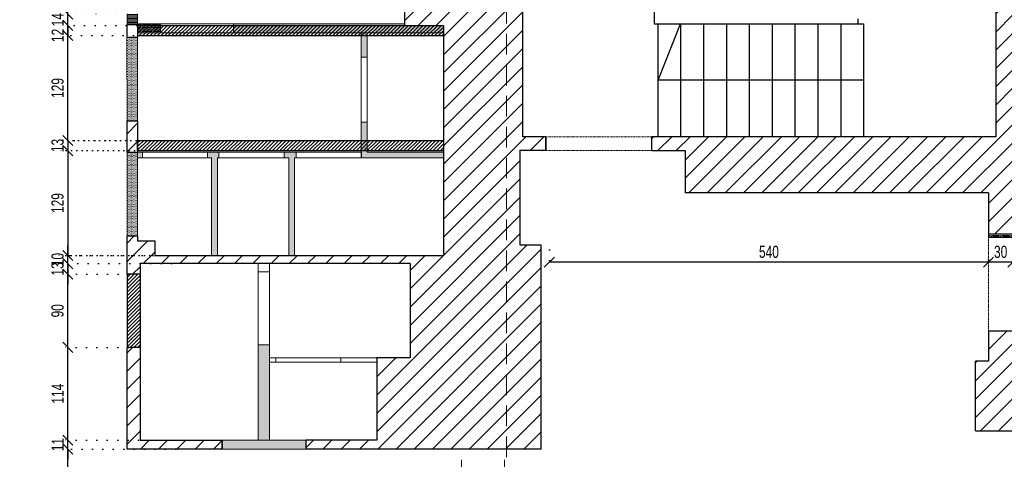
# Model space of a CAD drawing. Header units: millimetres. Extents: x 11149 to 111407, y -107619 to -23630.
# Tile 8 of 245: x 12428 to 13638, y -39033 to -38492. Entities that reach past the tile are written whole.
import ezdxf

# ---------------------------------------------------------------- set-up
doc = ezdxf.new("R2010")
doc.units = ezdxf.units.MM
doc.header["$LTSCALE"] = 2
for name, pattern in [('DOT', [6.35, 0, -6.35]), ('HIDDEN', [9.525, 6.35, -3.175]), ('HIDDENX2', [19.05, 12.7, -6.35])]:
    doc.linetypes.add(name, pattern=pattern)
doc.layers.get('0').update_dxf_attribs({"plot": 0})
doc.layers.get('Defpoints').update_dxf_attribs({"color": 1})
for name, color, linetype in [('3DPLAN_A_KRESKOWANIE 1', 253, 'Continuous'), ('3DPLAN_A_OPIS', 8, 'Continuous'), ('3DPLAN_K_NOŚNA', 7, 'Continuous'), ('A_SCHODY', 6, 'Continuous')]:
    doc.layers.add(name, color=color, linetype=linetype)
for name, color, linetype, lineweight in [('3DPLAN_A_WYSOKOŚCI ZMIANA', 144, 'HIDDENX2', 5), ('A_WYBURZENIA', 6, 'Continuous', 0), ('A_ściany mur', 2, 'Continuous', 30), ('e-cad_wymiary', 4, 'Continuous', 9)]:
    doc.layers.add(name, color=color, linetype=linetype, lineweight=lineweight)
doc.styles.add('e-cad_1', font='arial.ttf', dxfattribs={"width": 0.7})
doc.dimstyles.new('e-cad_1_100_[cm]', dxfattribs={"dimscale": 10, "dimtxt": 1.5, "dimasz": 1.25, "dimexe": 1.25, "dimexo": 0.625, "dimgap": 0.5, "dimtad": 1, "dimdec": 0, "dimrnd": 1, "dimzin": 1, "dimtxsty": 'e-cad_1', "dimblk": 'OBLIQUE', "dimcen": 2.5, "dimclrd": 256, "dimclre": 252, "dimclrt": 7, "dimadec": 0, "dimazin": 0, "dimtfac": 1, "dimtix": 1, "dimtmove": 2, "dimatfit": 3, "dimldrblk": 'NONE', "dimfxl": 60, "dimfxlon": 1, "dimarcsym": 0})
pattern_1 = [(0, (-2619.8166, -18932.9412), (0.79375, 1.5875), [0, -1.5875])]
pattern_2 = [(45, (14206.918, -38714.36), (-11.22532, 11.22532), [])]
pattern_3 = [(45, (-6107.717, -14951.2663), (-2.24506403, 2.24506403), [])]

# ---------------------------------------------------------------- blocks, each defined once
blk = doc.blocks.new('_OBLIQUE')
at = {"color": 0, "linetype": 'ByBlock', "lineweight": -2}
blk.add_line((-0.5, -0.5), (0.5, 0.5), dxfattribs=at)
blk = doc.blocks.new('*D707')
at = {"layer": 'Defpoints', "color": 0}
for p in [(13619, -38781.5), (13649, -38779.3), (13619, -38790.6)]:
    blk.add_point(p, dxfattribs=at)
at = {"layer": 'e-cad_wymiary', "color": 252, "linetype": 'DOT', "lineweight": -2}
for p, q in [((13619, -38787.7), (13619, -38803.1)), ((13649, -38785.5), (13649, -38803.1))]:
    blk.add_line(p, q, dxfattribs=at)
at = {"layer": 'e-cad_wymiary', "lineweight": -2}
blk.add_line((13649, -38790.6), (13619, -38790.6), dxfattribs=at)
at = {"layer": 'e-cad_wymiary', "lineweight": -2, "xscale": 12.5, "yscale": 12.5, "zscale": 12.5, "rotation": 180}
blk.add_blockref('_OBLIQUE', (13619, -38790.6), dxfattribs=at)
at = {"layer": 'e-cad_wymiary', "lineweight": -2, "xscale": 12.5, "yscale": 12.5, "zscale": 12.5}
blk.add_blockref('_OBLIQUE', (13649, -38790.6), dxfattribs=at)
at = {"layer": 'e-cad_wymiary', "color": 7, "insert": (13634, -38778), "char_height": 15, "attachment_point": 5, "style": 'e-cad_1'}
blk.add_mtext('30', dxfattribs=at)
blk = doc.blocks.new('_None')
blk = doc.blocks.new('*D708')
at = {"layer": 'Defpoints', "color": 0}
for p in [(13079.2, -38769.4), (13619, -38781.5), (13079.2, -38790.6)]:
    blk.add_point(p, dxfattribs=at)
at = {"layer": 'e-cad_wymiary', "color": 252, "linetype": 'DOT', "lineweight": -2}
for p, q in [((13079.2, -38775.6), (13079.2, -38803.1)), ((13619, -38787.7), (13619, -38803.1))]:
    blk.add_line(p, q, dxfattribs=at)
at = {"layer": 'e-cad_wymiary', "lineweight": -2}
blk.add_line((13619, -38790.6), (13079.2, -38790.6), dxfattribs=at)
at = {"layer": 'e-cad_wymiary', "lineweight": -2, "xscale": 12.5, "yscale": 12.5, "zscale": 12.5, "rotation": 180}
blk.add_blockref('_OBLIQUE', (13079.2, -38790.6), dxfattribs=at)
at = {"layer": 'e-cad_wymiary', "lineweight": -2, "xscale": 12.5, "yscale": 12.5, "zscale": 12.5}
blk.add_blockref('_OBLIQUE', (13619, -38790.6), dxfattribs=at)
at = {"layer": 'e-cad_wymiary', "color": 7, "insert": (13349.1, -38778), "char_height": 15, "attachment_point": 5, "style": 'e-cad_1'}
blk.add_mtext('540', dxfattribs=at)
blk = doc.blocks.new('*D776')
at = {"layer": 'Defpoints', "color": 0}
for p in [(12487.2, -39020.4), (12626, -39020.4), (12568.2, -39173.4)]:
    blk.add_point(p, dxfattribs=at)
at = {"layer": 'e-cad_wymiary', "color": 252, "linetype": 'DOT', "lineweight": -2}
for p, q in [((12619.8, -39020.4), (12474.7, -39020.4)), ((12561.9, -39173.4), (12474.7, -39173.4))]:
    blk.add_line(p, q, dxfattribs=at)
at = {"layer": 'e-cad_wymiary', "lineweight": -2}
blk.add_line((12487.2, -39173.4), (12487.2, -39020.4), dxfattribs=at)
at = {"layer": 'e-cad_wymiary', "lineweight": -2, "xscale": 12.5, "yscale": 12.5, "zscale": 12.5}
for p, rotation in [((12487.2, -39020.4), 90), ((12487.2, -39173.4), 270)]:
    blk.add_blockref('_OBLIQUE', p, dxfattribs=dict(at, rotation=rotation))
at = {"layer": 'e-cad_wymiary', "color": 7, "insert": (12474.5, -39096.9), "char_height": 15, "attachment_point": 5, "rotation": 90, "style": 'e-cad_1'}
blk.add_mtext('153', dxfattribs=at)
blk = doc.blocks.new('*D777')
at = {"layer": 'Defpoints', "color": 0}
for p in [(12487.2, -39009.4), (12631.6, -39009.4), (12626, -39020.4)]:
    blk.add_point(p, dxfattribs=at)
at = {"layer": 'e-cad_wymiary', "lineweight": -2}
for p, q in [((12487.2, -39009.4), (12487.2, -38996.9)), ((12487.2, -39020.4), (12487.2, -39009.4)), ((12487.2, -39020.4), (12487.2, -39032.9))]:
    blk.add_line(p, q, dxfattribs=at)
at = {"layer": 'e-cad_wymiary', "color": 252, "linetype": 'DOT', "lineweight": -2}
for p, q in [((12625.3, -39009.4), (12474.7, -39009.4)), ((12619.8, -39020.4), (12474.7, -39020.4))]:
    blk.add_line(p, q, dxfattribs=at)
at = {"layer": 'e-cad_wymiary', "lineweight": -2, "xscale": 12.5, "yscale": 12.5, "zscale": 12.5}
for p, rotation in [((12487.2, -39009.4), 270), ((12487.2, -39020.4), 90)]:
    blk.add_blockref('_OBLIQUE', p, dxfattribs=dict(at, rotation=rotation))
at = {"layer": 'e-cad_wymiary', "color": 7, "insert": (12474.7, -39014.9), "char_height": 15, "attachment_point": 5, "rotation": 90, "style": 'e-cad_1'}
blk.add_mtext('11', dxfattribs=at)
blk = doc.blocks.new('*D778')
at = {"layer": 'Defpoints', "color": 0}
for p in [(12487.2, -38895.4), (12567.5, -38895.4), (12631.6, -39009.4)]:
    blk.add_point(p, dxfattribs=at)
at = {"layer": 'e-cad_wymiary', "color": 252, "linetype": 'DOT', "lineweight": -2}
for p, q in [((12561.3, -38895.4), (12474.7, -38895.4)), ((12625.3, -39009.4), (12474.7, -39009.4))]:
    blk.add_line(p, q, dxfattribs=at)
at = {"layer": 'e-cad_wymiary', "lineweight": -2}
blk.add_line((12487.2, -39009.4), (12487.2, -38895.4), dxfattribs=at)
at = {"layer": 'e-cad_wymiary', "lineweight": -2, "xscale": 12.5, "yscale": 12.5, "zscale": 12.5}
for p, rotation in [((12487.2, -38895.4), 90), ((12487.2, -39009.4), 270)]:
    blk.add_blockref('_OBLIQUE', p, dxfattribs=dict(at, rotation=rotation))
at = {"layer": 'e-cad_wymiary', "color": 7, "insert": (12474.7, -38952.4), "char_height": 15, "attachment_point": 5, "rotation": 90, "style": 'e-cad_1'}
blk.add_mtext('114', dxfattribs=at)
blk = doc.blocks.new('*D779')
at = {"layer": 'Defpoints', "color": 0}
for p in [(12487.2, -38805.4), (12568, -38805.4), (12567.5, -38895.4)]:
    blk.add_point(p, dxfattribs=at)
at = {"layer": 'e-cad_wymiary', "color": 252, "linetype": 'DOT', "lineweight": -2}
for p, q in [((12561.7, -38805.4), (12474.7, -38805.4)), ((12561.3, -38895.4), (12474.7, -38895.4))]:
    blk.add_line(p, q, dxfattribs=at)
at = {"layer": 'e-cad_wymiary', "lineweight": -2}
blk.add_line((12487.2, -38895.4), (12487.2, -38805.4), dxfattribs=at)
at = {"layer": 'e-cad_wymiary', "lineweight": -2, "xscale": 12.5, "yscale": 12.5, "zscale": 12.5}
for p, rotation in [((12487.2, -38805.4), 90), ((12487.2, -38895.4), 270)]:
    blk.add_blockref('_OBLIQUE', p, dxfattribs=dict(at, rotation=rotation))
at = {"layer": 'e-cad_wymiary', "color": 7, "insert": (12474.6, -38850.4), "char_height": 15, "attachment_point": 5, "rotation": 90, "style": 'e-cad_1'}
blk.add_mtext('90', dxfattribs=at)
blk = doc.blocks.new('*D780')
at = {"layer": 'Defpoints', "color": 0}
for p in [(12487.2, -38792.4), (12620.8, -38792.4), (12568, -38805.4)]:
    blk.add_point(p, dxfattribs=at)
at = {"layer": 'e-cad_wymiary', "lineweight": -2}
for p, q in [((12487.2, -38792.4), (12487.2, -38779.9)), ((12487.2, -38805.4), (12487.2, -38792.4)), ((12487.2, -38805.4), (12487.2, -38817.9))]:
    blk.add_line(p, q, dxfattribs=at)
at = {"layer": 'e-cad_wymiary', "color": 252, "linetype": 'DOT', "lineweight": -2}
for p, q in [((12614.5, -38792.4), (12474.7, -38792.4)), ((12561.7, -38805.4), (12474.7, -38805.4))]:
    blk.add_line(p, q, dxfattribs=at)
at = {"layer": 'e-cad_wymiary', "lineweight": -2, "xscale": 12.5, "yscale": 12.5, "zscale": 12.5}
for p, rotation in [((12487.2, -38792.4), 270), ((12487.2, -38805.4), 90)]:
    blk.add_blockref('_OBLIQUE', p, dxfattribs=dict(at, rotation=rotation))
at = {"layer": 'e-cad_wymiary', "color": 7, "insert": (12474.5, -38798.9), "char_height": 15, "attachment_point": 5, "rotation": 90, "style": 'e-cad_1'}
blk.add_mtext('13', dxfattribs=at)
blk = doc.blocks.new('*D781')
at = {"layer": 'Defpoints', "color": 0}
for p in [(12487.2, -38782.4), (12623.4, -38782.4), (12620.8, -38792.4)]:
    blk.add_point(p, dxfattribs=at)
at = {"layer": 'e-cad_wymiary', "lineweight": -2}
for p, q in [((12487.2, -38782.4), (12487.2, -38769.9)), ((12487.2, -38792.4), (12487.2, -38782.4)), ((12487.2, -38792.4), (12487.2, -38804.9))]:
    blk.add_line(p, q, dxfattribs=at)
at = {"layer": 'e-cad_wymiary', "color": 252, "linetype": 'DOT', "lineweight": -2}
for p, q in [((12617.1, -38782.4), (12474.7, -38782.4)), ((12614.5, -38792.4), (12474.7, -38792.4))]:
    blk.add_line(p, q, dxfattribs=at)
at = {"layer": 'e-cad_wymiary', "lineweight": -2, "xscale": 12.5, "yscale": 12.5, "zscale": 12.5}
for p, rotation in [((12487.2, -38782.4), 270), ((12487.2, -38792.4), 90)]:
    blk.add_blockref('_OBLIQUE', p, dxfattribs=dict(at, rotation=rotation))
at = {"layer": 'e-cad_wymiary', "color": 7, "insert": (12474.6, -38787.4), "char_height": 15, "attachment_point": 5, "rotation": 90, "style": 'e-cad_1'}
blk.add_mtext('10', dxfattribs=at)
blk = doc.blocks.new('*D782')
at = {"layer": 'Defpoints', "color": 0, "ltscale": 0.5}
for p in [(12487.2, -38511.9), (12612.5, -38511.9), (12641.9, -38640.9)]:
    blk.add_point(p, dxfattribs=at)
at = {"layer": 'e-cad_wymiary', "color": 252, "linetype": 'DOT', "lineweight": -2}
for p, q in [((12606.2, -38511.9), (12474.7, -38511.9)), ((12635.7, -38640.9), (12474.7, -38640.9))]:
    blk.add_line(p, q, dxfattribs=at)
at = {"layer": 'e-cad_wymiary', "lineweight": -2}
blk.add_line((12487.2, -38640.9), (12487.2, -38511.9), dxfattribs=at)
at = {"layer": 'e-cad_wymiary', "lineweight": -2, "ltscale": 0.5, "xscale": 12.5, "yscale": 12.5, "zscale": 12.5}
for p, rotation in [((12487.2, -38511.9), 90), ((12487.2, -38640.9), 270)]:
    blk.add_blockref('_OBLIQUE', p, dxfattribs=dict(at, rotation=rotation))
at = {"layer": 'e-cad_wymiary', "color": 7, "ltscale": 0.5, "insert": (12474.6, -38576.4), "char_height": 15, "attachment_point": 5, "rotation": 90, "style": 'e-cad_1'}
blk.add_mtext('129', dxfattribs=at)
blk = doc.blocks.new('*D783')
at = {"layer": 'Defpoints', "color": 0, "ltscale": 0.5}
for p in [(12487.2, -38499.4), (12616.4, -38499.4), (12612.5, -38511.9)]:
    blk.add_point(p, dxfattribs=at)
at = {"layer": 'e-cad_wymiary', "color": 252, "linetype": 'DOT', "lineweight": -2}
for p, q in [((12610.2, -38499.4), (12474.7, -38499.4)), ((12606.2, -38511.9), (12474.7, -38511.9))]:
    blk.add_line(p, q, dxfattribs=at)
at = {"layer": 'e-cad_wymiary', "lineweight": -2}
blk.add_line((12487.2, -38511.9), (12487.2, -38499.4), dxfattribs=at)
at = {"layer": 'e-cad_wymiary', "lineweight": -2, "ltscale": 0.5, "xscale": 12.5, "yscale": 12.5, "zscale": 12.5}
for p, rotation in [((12487.2, -38499.4), 90), ((12487.2, -38511.9), 270)]:
    blk.add_blockref('_OBLIQUE', p, dxfattribs=dict(at, rotation=rotation))
at = {"layer": 'e-cad_wymiary', "color": 7, "ltscale": 0.5, "insert": (12474.7, -38511.8), "char_height": 15, "attachment_point": 5, "rotation": 90, "style": 'e-cad_1'}
blk.add_mtext('12', dxfattribs=at)
blk = doc.blocks.new('*D784')
at = {"layer": 'Defpoints', "color": 0, "ltscale": 0.5}
for p in [(12487.2, -38485.4), (12566.5, -38485.4), (12616.4, -38499.4)]:
    blk.add_point(p, dxfattribs=at)
at = {"layer": 'e-cad_wymiary', "lineweight": -2}
for p, q in [((12487.2, -38485.4), (12487.2, -38472.9)), ((12487.2, -38499.4), (12487.2, -38485.4)), ((12487.2, -38499.4), (12487.2, -38511.9))]:
    blk.add_line(p, q, dxfattribs=at)
at = {"layer": 'e-cad_wymiary', "color": 252, "linetype": 'DOT', "lineweight": -2}
for p, q in [((12560.2, -38485.4), (12474.7, -38485.4)), ((12610.2, -38499.4), (12474.7, -38499.4))]:
    blk.add_line(p, q, dxfattribs=at)
at = {"layer": 'e-cad_wymiary', "lineweight": -2, "ltscale": 0.5, "xscale": 12.5, "yscale": 12.5, "zscale": 12.5}
for p, rotation in [((12487.2, -38485.4), 270), ((12487.2, -38499.4), 90)]:
    blk.add_blockref('_OBLIQUE', p, dxfattribs=dict(at, rotation=rotation))
at = {"layer": 'e-cad_wymiary', "color": 7, "ltscale": 0.5, "insert": (12474.7, -38492.4), "char_height": 15, "attachment_point": 5, "rotation": 90, "style": 'e-cad_1'}
blk.add_mtext('14', dxfattribs=at)
blk = doc.blocks.new('*D1843')
at = {"layer": 'Defpoints', "color": 0, "ltscale": 0.5}
for p in [(12641.9, -38640.9), (12487.2, -38653.4), (12588.2, -38653.4)]:
    blk.add_point(p, dxfattribs=at)
at = {"layer": 'e-cad_wymiary', "lineweight": -2, "ltscale": 0.5}
for p, q in [((12487.2, -38640.9), (12487.2, -38628.4)), ((12487.2, -38640.9), (12487.2, -38653.4)), ((12487.2, -38653.4), (12487.2, -38665.9))]:
    blk.add_line(p, q, dxfattribs=at)
at = {"layer": 'e-cad_wymiary', "color": 252, "linetype": 'DOT', "lineweight": -2, "ltscale": 0.5}
for p, q in [((12635.7, -38640.9), (12474.7, -38640.9)), ((12582, -38653.4), (12474.7, -38653.4))]:
    blk.add_line(p, q, dxfattribs=at)
at = {"layer": 'e-cad_wymiary', "lineweight": -2, "ltscale": 0.5, "xscale": 12.5, "yscale": 12.5, "zscale": 12.5}
for p, rotation in [((12487.2, -38640.9), 270), ((12487.2, -38653.4), 90)]:
    blk.add_blockref('_OBLIQUE', p, dxfattribs=dict(at, rotation=rotation))
at = {"layer": 'e-cad_wymiary', "color": 7, "ltscale": 0.5, "insert": (12474.5, -38647.1), "char_height": 15, "attachment_point": 5, "rotation": 90, "style": 'e-cad_1'}
blk.add_mtext('13', dxfattribs=at)
blk = doc.blocks.new('*D1844')
at = {"layer": 'Defpoints', "color": 0, "ltscale": 0.5}
for p in [(12588.2, -38653.4), (12487.2, -38782.4), (12607.1, -38782.4)]:
    blk.add_point(p, dxfattribs=at)
at = {"layer": 'e-cad_wymiary', "color": 252, "linetype": 'DOT', "lineweight": -2, "ltscale": 0.5}
for p, q in [((12582, -38653.4), (12474.7, -38653.4)), ((12600.8, -38782.4), (12474.7, -38782.4))]:
    blk.add_line(p, q, dxfattribs=at)
at = {"layer": 'e-cad_wymiary', "lineweight": -2, "ltscale": 0.5}
blk.add_line((12487.2, -38653.4), (12487.2, -38782.4), dxfattribs=at)
at = {"layer": 'e-cad_wymiary', "lineweight": -2, "ltscale": 0.5, "xscale": 12.5, "yscale": 12.5, "zscale": 12.5}
for p, rotation in [((12487.2, -38653.4), 90), ((12487.2, -38782.4), 270)]:
    blk.add_blockref('_OBLIQUE', p, dxfattribs=dict(at, rotation=rotation))
at = {"layer": 'e-cad_wymiary', "color": 7, "ltscale": 0.5, "insert": (12474.6, -38717.9), "char_height": 15, "attachment_point": 5, "rotation": 90, "style": 'e-cad_1'}
blk.add_mtext('129', dxfattribs=at)

msp = doc.modelspace()

# ---------------------------------------------------------------- hatches: boundary and pattern name
at = {"layer": '3DPLAN_A_KRESKOWANIE 1'}
h = msp.add_hatch(dxfattribs=at)
h.set_pattern_fill('ANSI31', color=256, scale=5, style=0)
h.set_pattern_definition(pattern_2)
h.paths.add_polyline_path([(14219.97, -38701.39), (14194.97, -38701.39), (14194.97, -38726.39), (14219.97, -38726.39)])
h.paths.add_polyline_path([(12418.47, -38265.89), (12293.47, -38265.89), (12293.47, -38305.89), (11781.49, -38305.89), (11781.49, -38349.39), (11809.49, -38349.39), (11809.49, -38458.39), (11829.97, -38458.39), (11829.97, -38349.39), (12348.97, -38349.39), (12348.97, -38549.39), (12396.97, -38549.39), (12396.97, -38613.39), (12410.97, -38613.39), (12410.97, -38352.39), (12439.97, -38352.39), (12439.97, -38305.89), (12418.47, -38305.89)])
h.paths.add_polyline_path([(12747.96, -38305.89), (12559.97, -38305.89), (12559.97, -38352.39), (12559.97, -38395.39), (12572.96, -38395.39), (12572.96, -38355.39), (12747.96, -38355.39)])
h.paths.add_polyline_path([(12410.97, -38716.39), (12396.97, -38716.39), (12396.97, -38911.39), (12326.97, -38911.39), (12326.97, -38928.39), (11829.97, -38928.39), (11829.97, -38858.39), (11809.49, -38858.39), (11809.49, -38928.39), (11781.49, -38928.39), (11781.49, -38994.39), (11798.97, -38994.39), (11798.97, -38950.39), (12368.97, -38950.39), (12368.97, -39017.39), (12375.97, -39017.39), (12375.97, -39010.39), (12410.97, -39010.39)])
h.paths.add_polyline_path([(11829.97, -38633.39), (11809.49, -38633.39), (11809.49, -38683.39), (11829.97, -38683.39)])
h.paths.add_polyline_path([(13772.97, -38305.89), (13726.97, -38305.89), (13726.97, -38265.89), (13601.97, -38265.89), (13601.97, -38305.89), (13559.97, -38305.89), (13559.97, -38347.39), (13627.97, -38347.39), (13627.97, -38636.39), (13204.97, -38636.39), (13204.97, -38653.39), (13245.97, -38653.39), (13245.97, -38705.39), (13618.97, -38705.39), (13618.97, -38755.65), (13648.97, -38755.65), (13648.97, -38485.39), (13689.97, -38485.39), (13689.97, -38341.39), (13772.97, -38341.39)])
h.paths.add_polyline_path([(14060.97, -38305.89), (13887.97, -38305.89), (13887.97, -38341.39), (14060.97, -38341.39)])
h.paths.add_polyline_path([(13091.97, -39365.39), (13037.97, -39365.39), (13037.97, -39354.39), (12981.97, -39354.39), (12916.97, -39354.39), (12916.97, -39519.39), (12981.97, -39519.39), (12981.97, -39808.39), (12901.97, -39808.39), (12901.97, -39874.89), (12945.97, -39874.89), (12945.97, -39914.89), (13070.97, -39914.89), (13070.97, -39874.89), (13114.97, -39874.89), (13114.97, -39805.39), (13037.97, -39805.39), (13037.97, -39520.39), (13091.97, -39520.39)])
h.paths.add_polyline_path([(13426.97, -39805.39), (13229.97, -39805.39), (13229.97, -39874.89), (13426.97, -39874.89)])
h.paths.add_polyline_path([(12956.97, -39264.39), (12956.97, -39197.39), (12950.97, -39197.39), (12950.97, -39173.39), (13026.62, -39173.39), (13026.62, -39264.39)])
h.paths.add_polyline_path([(12726.97, -39808.39), (12590.97, -39808.39), (12590.97, -39874.89), (12726.97, -39874.89)])
h.paths.add_polyline_path([(12415.97, -39808.39), (11864.97, -39808.39), (11864.97, -39692.39), (11809.49, -39692.39), (11809.49, -39808.39), (11781.49, -39808.39), (11781.49, -39874.89), (12231.97, -39874.89), (12231.97, -39914.89), (12356.97, -39914.89), (12356.97, -39874.89), (12415.97, -39874.89)])
h.paths.add_polyline_path([(11864.97, -39470.39), (11809.49, -39470.39), (11809.49, -39517.39), (11864.97, -39517.39)])
h.paths.add_polyline_path([(14626.97, -39805.39), (14431.97, -39805.39), (14431.97, -39874.89), (14626.97, -39874.89)])
h.paths.add_polyline_path([(14316.97, -39805.39), (14140.97, -39805.39), (14140.97, -39874.89), (14161.97, -39874.89), (14161.97, -39914.89), (14286.97, -39914.89), (14286.97, -39874.89), (14316.97, -39874.89)])
h.paths.add_polyline_path([(14025.97, -39805.39), (13831.97, -39805.39), (13831.97, -39874.89), (14025.97, -39874.89)])
h.paths.add_polyline_path([(13716.97, -39805.39), (13541.97, -39805.39), (13541.97, -39874.89), (13570.97, -39874.89), (13570.97, -39914.89), (13695.97, -39914.89), (13695.97, -39874.89), (13716.97, -39874.89)])
h.paths.add_polyline_path([(13602.97, -38997.89), (13602.97, -38912.39), (13618.97, -38912.39), (13618.97, -38902.89), (13618.97, -38875.39), (13648.97, -38875.39), (13648.97, -38902.89), (13654.97, -38902.89), (13654.97, -38959.89), (13769.97, -38959.89), (13769.97, -38987.39), (13908.97, -38987.39), (13908.97, -38997.89), (13769.97, -38997.89), (13608.97, -38997.89)])
h.paths.add_polyline_path([(13602.97, -39133.89), (13766.97, -39133.89), (13766.97, -39220.39), (13675.97, -39220.39), (13675.97, -39513.39), (13641.97, -39513.39), (13641.97, -39243.39), (13614.97, -39243.39), (13614.97, -39205.39), (13602.97, -39205.39)])
h.paths.add_polyline_path([(14806.97, -39086.39), (14806.97, -39266.39), (14740.97, -39266.39), (14740.97, -39343.39), (14762.97, -39343.39), (14762.97, -39575.39), (14775.97, -39575.39), (14775.97, -39329.39), (14934.97, -39329.39), (14934.97, -39260.39), (14870.97, -39260.39), (14870.97, -39136.39), (14816.97, -39136.39), (14816.97, -39003.39), (14870.97, -39003.39), (14870.97, -38895.39), (14807.97, -38895.39), (14807.97, -39063.39)])
h.paths.add_polyline_path([(14254.97, -39243.39), (14204.97, -39243.39), (14204.97, -39220.39), (13896.97, -39220.39), (13896.97, -39195.89), (14129.97, -39195.89), (14129.97, -39132.89), (14242.97, -39132.89), (14242.97, -38997.89), (14137.97, -38997.89), (14137.97, -38972.39), (14205.97, -38972.39), (14205.97, -38906.39), (14253.97, -38906.39), (14253.97, -39063.39), (14254.97, -39086.39)])
h.paths.add_polyline_path([(14636.97, -38305.89), (14463.97, -38305.89), (14463.97, -38341.39), (14636.97, -38341.39)])
h.paths.add_polyline_path([(14924.97, -38305.89), (14901.97, -38305.89), (14901.97, -38265.89), (14776.97, -38265.89), (14776.97, -38305.89), (14751.97, -38305.89), (14751.97, -38341.39), (14924.97, -38341.39)])
h.paths.add_polyline_path([(15234.97, -38305.89), (15039.97, -38305.89), (15039.97, -38341.39), (15234.97, -38341.39)])
h.paths.add_polyline_path([(15524.97, -38305.89), (15502.97, -38305.89), (15502.97, -38265.89), (15377.97, -38265.89), (15377.97, -38305.89), (15349.97, -38305.89), (15349.97, -38341.39), (15524.97, -38341.39)])
h.paths.add_polyline_path([(15834.97, -38305.89), (15641.97, -38305.89), (15641.97, -38341.39), (15834.97, -38341.39)])
h.paths.add_polyline_path([(16625.97, -38305.89), (16098.97, -38305.89), (16098.97, -38265.89), (15973.97, -38265.89), (15973.97, -38305.89), (15948.97, -38305.89), (15948.97, -38341.39), (16550.97, -38341.39), (16550.97, -38448.39), (16594.97, -38448.39), (16594.97, -38341.39), (16625.97, -38341.39)])
h.paths.add_polyline_path([(16594.97, -38625.39), (16550.97, -38625.39), (16550.97, -38680.39), (16594.97, -38680.39)])
h.paths.add_polyline_path([(16594.97, -38857.39), (16550.97, -38857.39), (16550.97, -38985.39), (16594.97, -38985.39)])
h.paths.add_polyline_path([(16594.97, -39161.39), (16550.97, -39161.39), (16550.97, -39291.39), (16594.97, -39291.39)])
h.paths.add_polyline_path([(16594.97, -39467.39), (16550.97, -39467.39), (16550.97, -39522.39), (16594.97, -39522.39)])
h.paths.add_polyline_path([(16625.97, -39801.39), (16594.97, -39801.39), (16594.97, -39699.39), (16550.97, -39699.39), (16550.97, -39801.39), (15944.97, -39801.39), (15944.97, -39874.89), (15973.97, -39874.89), (15973.97, -39914.89), (16098.97, -39914.89), (16098.97, -39874.89), (16625.97, -39874.89)])
h.paths.add_polyline_path([(15830.97, -39801.39), (15637.97, -39801.39), (15637.97, -39874.89), (15830.97, -39874.89)])
h.paths.add_polyline_path([(15520.97, -39801.39), (15345.97, -39801.39), (15345.97, -39874.89), (15369.97, -39874.89), (15369.97, -39914.89), (15494.97, -39914.89), (15494.97, -39874.89), (15520.97, -39874.89)])
h.paths.add_polyline_path([(15230.97, -39801.39), (15035.97, -39801.39), (15035.97, -39874.89), (15230.97, -39874.89)])
h.paths.add_polyline_path([(14920.97, -39801.39), (14775.97, -39801.39), (14775.97, -39768.39), (14762.97, -39768.39), (14762.97, -39805.39), (14741.97, -39805.39), (14741.97, -39874.89), (14768.97, -39874.89), (14768.97, -39914.89), (14893.97, -39914.89), (14893.97, -39874.89), (14920.97, -39874.89)])
h.paths.add_polyline_path([(15468.97, -39135.39), (15406.97, -39135.39), (15406.97, -39244.39), (15468.97, -39244.39)])
h.paths.add_polyline_path([(15468.97, -38894.39), (15406.97, -38894.39), (15406.97, -39005.39), (15468.97, -39005.39)])
h.paths.add_polyline_path([(16056.97, -39178.39), (16006.97, -39178.39), (16006.97, -39233.39), (16056.97, -39233.39)])
h.paths.add_polyline_path([(16056.97, -38909.39), (16006.97, -38909.39), (16006.97, -38963.39), (16056.97, -38963.39)])
h.paths.add_polyline_path([(14348.97, -38305.89), (14324.97, -38305.89), (14324.97, -38265.89), (14199.97, -38265.89), (14199.97, -38305.89), (14175.97, -38305.89), (14175.97, -38341.39), (14348.97, -38341.39)])
h.paths.add_polyline_path([(13212, -38246.89), (13198.97, -38246.89), (13198.97, -38347.39), (13444.97, -38347.39), (13444.97, -38305.89), (13212, -38305.89)])
h.paths.add_polyline_path([(12676.73, -39020.39), (12559.97, -39020.39), (12559.97, -38895.39), (12575.97, -38895.39), (12575.97, -39009.39), (12676.73, -39009.39)])
h.paths.add_polyline_path([(12572.96, -38616.89), (12572.96, -38655.39), (12559.97, -38655.39), (12559.97, -38616.89)])
h = msp.add_hatch(dxfattribs=at)
h.set_pattern_fill('ANSI31', color=256, scale=5, style=0)
h.set_pattern_definition(pattern_2)
h.paths.add_polyline_path([(12559.97, -38758.39), (12559.97, -38805.39), (12575.97, -38805.39), (12575.97, -38792.39), (12720.97, -38792.39), (12734.97, -38792.39), (12907.97, -38792.39), (12907.97, -38908.39), (12866.97, -38908.39), (12866.97, -38913.39), (12866.97, -39009.39), (12779.73, -39009.39), (12779.73, -39020.39), (13026.62, -39020.39), (13026.62, -38305.89), (13014.47, -38305.89), (13014.47, -38265.89), (12889.47, -38265.89), (12889.47, -38305.89), (12862.96, -38305.89), (12862.96, -38355.39), (12900.96, -38355.39), (12900.96, -38388.89), (12900.96, -38497.39), (12900.96, -38499.39), (12948.96, -38499.39), (12948.96, -38511.89), (12948.96, -38782.39), (12765.96, -38782.39), (12758.96, -38782.39), (12670.96, -38782.39), (12663.96, -38782.39), (12593.96, -38782.39), (12593.96, -38764.39), (12572.96, -38764.39), (12572.96, -38758.39)])
h.paths.add_polyline_path([(13026.62, -39020.39), (13026.62, -38305.89), (13062.49, -38305.89), (13062.49, -38247.89), (13062.49, -38246.89), (13073.97, -38246.89), (13073.97, -38305.89), (13073.97, -38347.39), (13046.47, -38347.39), (13046.47, -38458.39), (13046.47, -38636.39), (13074.97, -38636.39), (13074.97, -38653.39), (13042.97, -38653.39), (13042.97, -38769.39), (13068.97, -38769.39), (13068.97, -39020.39)])
at = {"layer": '3DPLAN_A_OPIS', "lineweight": 0, "transparency": 33554687}
h = msp.add_hatch(dxfattribs=at)
h.set_pattern_fill('ANSI31', color=1)
h.set_pattern_definition(pattern_3)
h.paths.add_polyline_path([(12690.96, -38499.39), (12690.96, -38508.39), (12847.96, -38508.39), (12854.96, -38508.39), (12948.96, -38508.39), (12948.96, -38499.39), (12900.96, -38499.39)])
h.paths.add_polyline_path([(12572.96, -38511.89), (12572.96, -38508.39), (12600.96, -38508.39), (12690.96, -38508.39), (12847.96, -38508.39), (12847.96, -38511.89)])
h.paths.add_polyline_path([(12600.96, -38499.39), (12600.96, -38508.39), (12690.96, -38508.39), (12690.96, -38499.39)])
h.paths.add_polyline_path([(12854.96, -38511.89), (12948.96, -38511.89), (12948.96, -38508.39), (12854.96, -38508.39)])
h.paths.add_polyline_path([(12572.96, -38499.39), (12572.96, -38508.39), (12600.96, -38508.39), (12600.96, -38499.39)])
h.paths.add_polyline_path([(12847.96, -38511.89), (12854.96, -38511.89), (12854.96, -38508.39), (12847.96, -38508.39)])
h = msp.add_hatch(dxfattribs=at)
h.set_pattern_fill('ANSI31', color=1)
h.set_pattern_definition(pattern_3)
h.paths.add_polyline_path([(12572.96, -38653.39), (12572.96, -38640.89), (12847.96, -38640.89), (12847.96, -38653.39)])
h.paths.add_polyline_path([(12854.96, -38653.39), (12948.96, -38653.39), (12948.96, -38640.89), (12854.96, -38640.89)])
h.paths.add_polyline_path([(12847.96, -38653.39), (12854.96, -38653.39), (12854.96, -38640.89), (12847.96, -38640.89)])
h = msp.add_hatch(dxfattribs=at)
h.set_pattern_fill('ANSI31', color=1)
h.set_pattern_definition(pattern_3)
h.paths.add_polyline_path([(12559.97, -38846.87), (12559.97, -38895.39), (12575.94, -38895.39), (12575.94, -38805.39), (12559.97, -38805.39)])
at = {"layer": 'A_WYBURZENIA', "transparency": 33554687}
h = msp.add_hatch(dxfattribs=at)
h.set_pattern_fill('DOTS', color=256)
h.set_pattern_definition(pattern_1)
h.paths.add_polyline_path([(12559.97, -38485.39), (12559.97, -38498.39), (12572.96, -38498.39), (12572.96, -38497.39), (12572.96, -38485.39)])
h = msp.add_hatch(dxfattribs=at)
h.set_pattern_fill('DOTS', color=256)
h.set_pattern_definition(pattern_1)
h.paths.add_polyline_path([(12572.96, -38499.39), (12572.96, -38508.39), (12600.96, -38508.39), (12600.96, -38499.39)])
h.paths.add_polyline_path([(12572.96, -38498.39), (12572.96, -38499.39), (12600.96, -38499.39), (12600.96, -38497.39), (12572.96, -38497.39)])
h = msp.add_hatch(dxfattribs=at)
h.set_pattern_fill('DOTS', color=256)
h.set_pattern_definition(pattern_1)
h.paths.add_polyline_path([(12690.96, -38499.39), (12690.96, -38508.39), (12847.96, -38508.39), (12854.96, -38508.39), (12948.96, -38508.39), (12948.96, -38499.39), (12900.96, -38499.39)])
h.paths.add_polyline_path([(12690.96, -38499.39), (12900.96, -38499.39), (12900.96, -38497.39), (12690.96, -38497.39)])
h = msp.add_hatch(dxfattribs=at)
h.set_pattern_fill('DOTS', color=256)
h.set_pattern_definition(pattern_1)
h.paths.add_polyline_path([(12559.86, -38513.89), (12559.97, -38616.89), (12572.96, -38616.89), (12572.96, -38513.89), (12559.97, -38513.89)])
h = msp.add_hatch(dxfattribs=at)
h.set_pattern_fill('DOTS', color=256)
h.set_pattern_definition(pattern_1)
h.paths.add_polyline_path([(12663.96, -38782.39), (12670.96, -38782.39), (12670.96, -38662.39), (12672.96, -38662.39), (12672.96, -38655.39), (12658.96, -38655.39), (12658.96, -38662.39), (12663.96, -38662.39)])
h.paths.add_polyline_path([(12758.96, -38782.39), (12765.96, -38782.39), (12765.96, -38662.39), (12767.96, -38662.39), (12767.96, -38655.39), (12752.96, -38655.39), (12752.96, -38662.39), (12758.96, -38662.39)])
h.paths.add_polyline_path([(12572.96, -38655.39), (12572.96, -38662.39), (12578.96, -38662.39), (12578.96, -38655.39)])
h.paths.add_polyline_path([(12847.96, -38655.39), (12847.96, -38662.39), (12948.96, -38662.39), (12948.96, -38655.39), (12854.96, -38655.39), (12854.96, -38618.39), (12847.96, -38618.39)])
h.paths.add_polyline_path([(12847.96, -38508.39), (12847.96, -38538.39), (12854.96, -38538.39), (12854.96, -38508.39)])
h = msp.add_hatch(dxfattribs=at)
h.set_pattern_fill('DOTS', color=256)
h.set_pattern_definition(pattern_1)
h.paths.add_polyline_path([(12559.97, -38758.39), (12559.97, -38655.39), (12572.96, -38655.39), (12572.96, -38662.39), (12572.96, -38758.39)])
h = msp.add_hatch(dxfattribs=at)
h.set_pattern_fill('DOTS', color=256)
h.set_pattern_definition(pattern_1)
h.paths.add_polyline_path([(13618.97, -38760.39), (13648.97, -38760.39), (13648.97, -38755.65), (13618.97, -38755.65)])
h = msp.add_hatch(dxfattribs=at)
h.set_pattern_fill('DOTS', color=256)
h.set_pattern_definition(pattern_1)
h.paths.add_polyline_path([(12720.97, -39009.39), (12734.97, -39009.39), (12734.97, -38913.39), (12734.97, -38908.39), (12734.97, -38892.39), (12720.97, -38892.39)])
h.paths.add_polyline_path([(12676.73, -39020.39), (12779.73, -39020.39), (12779.73, -39009.39), (12734.97, -39009.39), (12720.97, -39009.39), (12676.73, -39009.39)])

# ---------------------------------------------------------------- linework, layer by layer
at = {"layer": '3DPLAN_A_OPIS', "color": 1, "lineweight": 30}
for p, q in [((12572.96, -38499.39), (12948.96, -38499.39)), ((12572.96, -38511.89), (12948.96, -38511.89)), ((12572.96, -38640.89), (12948.96, -38640.89)), ((12572.96, -38653.39), (12572.96, -38640.89)), ((12948.96, -38640.89), (12948.96, -38653.39)), ((12572.96, -38653.39), (12948.96, -38653.39)), ((12575.97, -38805.39), (12559.97, -38805.39)), ((12559.97, -38805.39), (12559.97, -38895.39)), ((12575.97, -38805.39), (12575.97, -38895.39)), ((12575.97, -38895.39), (12559.97, -38895.39))]:
    msp.add_line(p, q, dxfattribs=at)
at = {"layer": '3DPLAN_A_WYSOKOŚCI ZMIANA'}
for p, q in [((13026.62, -39982.89), (13026.62, -37974.89)), ((12970.97, -39173.39), (12970.97, -39020.39)), ((13023.97, -39173.39), (13023.97, -39020.39))]:
    msp.add_line(p, q, dxfattribs=at)
at = {"layer": '3DPLAN_K_NOŚNA'}
msp.add_line((12847.96, -38655.39), (12847.96, -38662.39), dxfattribs=at)
at = {"layer": 'A_SCHODY'}
for p, q in [((13207.9, -38347.39), (13207.9, -38497.39)), ((13458.4, -38491.39), (13458.4, -38497.39)), ((13207.9, -38497.39), (13465.4, -38497.39)), ((13212.9, -38566.89), (13240.51, -38497.39)), ((13212.9, -38636.39), (13212.9, -38497.39)), ((13240.51, -38497.39), (13240.51, -38636.39)), ((13268.62, -38497.39), (13268.62, -38636.39)), ((13296.73, -38497.39), (13296.73, -38636.39)), ((13324.84, -38497.39), (13324.84, -38636.39)), ((13352.95, -38497.39), (13352.95, -38636.39)), ((13381.06, -38497.39), (13381.06, -38636.39)), ((13409.17, -38497.39), (13409.17, -38636.39)), ((13437.29, -38497.39), (13437.29, -38636.39)), ((13465.4, -38497.39), (13465.4, -38636.39)), ((13465.4, -38566.89), (13212.9, -38566.89))]:
    msp.add_line(p, q, dxfattribs=at)
at = {"layer": 'A_WYBURZENIA', "transparency": 33554687}
for p, q in [((12559.97, -38498.39), (12559.97, -38485.39)), ((12572.96, -38485.39), (12572.96, -38498.39)), ((12600.96, -38497.39), (12572.96, -38497.39)), ((12572.96, -38497.39), (12572.96, -38508.39)), ((12600.96, -38497.39), (12600.96, -38508.39)), ((12600.96, -38497.39), (12690.96, -38497.39)), ((12900.96, -38497.39), (12690.96, -38497.39)), ((12690.96, -38497.39), (12690.96, -38508.39)), ((12559.97, -38616.89), (12559.86, -38513.89)), ((12600.96, -38508.39), (12572.96, -38508.39)), ((12572.96, -38513.89), (12572.96, -38616.89)), ((12600.96, -38508.39), (12690.96, -38508.39)), ((12690.96, -38508.39), (12948.96, -38508.39)), ((12847.96, -38508.39), (12847.96, -38538.39)), ((12854.96, -38508.39), (12854.96, -38538.39)), ((12847.96, -38538.39), (12854.96, -38538.39)), ((12847.96, -38538.39), (12854.96, -38538.39)), ((12847.96, -38618.39), (12847.96, -38538.39)), ((12854.96, -38538.39), (12854.96, -38618.39)), ((12847.96, -38618.39), (12847.96, -38655.39)), ((12847.96, -38618.39), (12854.96, -38618.39)), ((12854.96, -38618.39), (12854.96, -38655.39)), ((12559.97, -38758.39), (12559.97, -38655.39)), ((12578.96, -38655.39), (12572.96, -38655.39)), ((12572.96, -38758.39), (12572.96, -38655.39)), ((12572.96, -38662.39), (12578.96, -38662.39)), ((12578.96, -38662.39), (12578.96, -38655.39)), ((12578.96, -38655.39), (12578.96, -38662.39)), ((12578.96, -38655.39), (12658.96, -38655.39)), ((12578.96, -38662.39), (12658.96, -38662.39)), ((12672.96, -38655.39), (12658.96, -38655.39)), ((12658.96, -38662.39), (12658.96, -38655.39)), ((12658.96, -38655.39), (12658.96, -38662.39)), ((12658.96, -38662.39), (12663.96, -38662.39)), ((12663.96, -38662.39), (12663.96, -38782.39)), ((12670.96, -38662.39), (12670.96, -38782.39)), ((12670.96, -38662.39), (12672.96, -38662.39)), ((12672.96, -38662.39), (12672.96, -38655.39)), ((12672.96, -38655.39), (12672.96, -38662.39)), ((12672.96, -38655.39), (12752.96, -38655.39)), ((12672.96, -38662.39), (12752.96, -38662.39)), ((12767.96, -38655.39), (12752.96, -38655.39)), ((12752.96, -38662.39), (12752.96, -38655.39)), ((12752.96, -38655.39), (12752.96, -38662.39)), ((12752.96, -38662.39), (12758.96, -38662.39)), ((12758.96, -38662.39), (12758.96, -38782.39)), ((12765.96, -38662.39), (12765.96, -38782.39)), ((12765.96, -38662.39), (12767.96, -38662.39)), ((12767.96, -38655.39), (12767.96, -38662.39)), ((12767.96, -38655.39), (12847.96, -38655.39)), ((12767.96, -38662.39), (12847.96, -38662.39)), ((12847.96, -38662.39), (12948.96, -38662.39)), ((12854.96, -38655.39), (12948.96, -38655.39)), ((13618.97, -38760.39), (13618.97, -38755.65)), ((13648.97, -38760.39), (13618.97, -38760.39)), ((12720.97, -38802.39), (12720.97, -38792.39)), ((12734.97, -38802.39), (12734.97, -38792.39)), ((12734.97, -38802.39), (12720.97, -38802.39)), ((12720.97, -38802.39), (12720.97, -38892.39)), ((12734.97, -38802.39), (12734.97, -38892.39)), ((12734.97, -38892.39), (12720.97, -38892.39)), ((12720.97, -39009.39), (12720.97, -38892.39)), ((12720.97, -39009.39), (12720.97, -38892.39)), ((12720.97, -38892.39), (12734.97, -38892.39)), ((12734.97, -39009.39), (12734.97, -38892.39)), ((12734.97, -38892.39), (12734.97, -39009.39)), ((12742.97, -38908.39), (12734.97, -38908.39)), ((12742.97, -38913.39), (12734.97, -38913.39)), ((12742.97, -38913.39), (12742.97, -38908.39)), ((12742.97, -38908.39), (12822.97, -38908.39)), ((12742.97, -38913.39), (12822.97, -38913.39)), ((12822.97, -38913.39), (12822.97, -38908.39)), ((12866.97, -38908.39), (12822.97, -38908.39)), ((12866.97, -38913.39), (12822.97, -38913.39)), ((12676.73, -39009.39), (12779.73, -39009.39)), ((12676.73, -39020.39), (12779.73, -39020.39))]:
    msp.add_line(p, q, dxfattribs=at)
at = {"layer": 'A_ściany mur', "ltscale": 0.1}
for p, q in [((13046.47, -38636.39), (13046.47, -38347.39)), ((13627.97, -38347.39), (13627.97, -38636.39)), ((12900.96, -38355.39), (12900.96, -38499.39)), ((12559.97, -38498.39), (12572.96, -38498.39)), ((12559.97, -38513.89), (12559.97, -38498.39)), ((12572.96, -38498.39), (12572.96, -38513.89)), ((12900.96, -38499.39), (12948.96, -38499.39)), ((12948.96, -38499.39), (12948.96, -38782.39)), ((12559.86, -38513.89), (12572.96, -38513.89)), ((12559.97, -38616.89), (12572.96, -38616.89)), ((12559.97, -38655.39), (12559.97, -38616.89)), ((12572.96, -38616.89), (12572.96, -38655.39)), ((13074.97, -38636.39), (13046.47, -38636.39)), ((13074.97, -38636.39), (13074.97, -38653.39)), ((13074.97, -38653.39), (13074.97, -38636.39)), ((13204.97, -38653.39), (13204.97, -38636.39)), ((13627.97, -38636.39), (13204.97, -38636.39)), ((12559.97, -38655.39), (12572.96, -38655.39)), ((13074.97, -38653.39), (13042.97, -38653.39)), ((13042.97, -38653.39), (13042.97, -38769.39)), ((13204.97, -38653.39), (13245.97, -38653.39)), ((13245.97, -38653.39), (13245.97, -38705.39)), ((13618.97, -38705.39), (13245.97, -38705.39)), ((13618.97, -38705.39), (13618.97, -38755.65)), ((12559.97, -38805.39), (12559.97, -38758.39)), ((12559.97, -38758.39), (12572.96, -38758.39)), ((12572.96, -38758.39), (12572.96, -38764.39)), ((13618.97, -38755.65), (13648.97, -38755.65)), ((12572.96, -38764.39), (12593.96, -38764.39)), ((12593.96, -38764.39), (12593.96, -38782.39)), ((13042.97, -38769.39), (13068.97, -38769.39)), ((13068.97, -39020.39), (13068.97, -38769.39)), ((12593.96, -38782.39), (12948.96, -38782.39)), ((12734.97, -38792.39), (12575.97, -38792.39)), ((12575.97, -38792.39), (12575.97, -38805.39)), ((12907.97, -38792.39), (12734.97, -38792.39)), ((12907.97, -38792.39), (12907.97, -38908.39)), ((13618.97, -38875.39), (13618.97, -38912.39)), ((13648.97, -38875.39), (13618.97, -38875.39)), ((13618.97, -38875.39), (13618.97, -38902.89)), ((12559.97, -39020.39), (12559.97, -38895.39)), ((12575.97, -38895.39), (12575.97, -39009.39)), ((12907.97, -38908.39), (12866.97, -38908.39)), ((12866.97, -38908.39), (12866.97, -39009.39)), ((13618.97, -38912.39), (13602.97, -38912.39)), ((13602.97, -38997.89), (13602.97, -38912.39)), ((13602.97, -38997.89), (13769.97, -38997.89)), ((12575.97, -39009.39), (12676.73, -39009.39)), ((12676.73, -39009.39), (12676.73, -39020.39)), ((12676.73, -39020.39), (12676.73, -39009.39)), ((12866.97, -39009.39), (12779.73, -39009.39)), ((12779.73, -39009.39), (12779.73, -39020.39)), ((12676.73, -39020.39), (12559.97, -39020.39)), ((13068.97, -39020.39), (12779.73, -39020.39))]:
    msp.add_line(p, q, dxfattribs=at)
at = {"layer": 'A_ściany mur', "color": 4, "linetype": 'HIDDEN', "lineweight": 5, "ltscale": 0.1}
for p, q in [((13074.97, -38636.39), (13204.97, -38636.39)), ((13074.97, -38653.39), (13204.97, -38653.39)), ((13618.97, -38875.39), (13618.97, -38760.39))]:
    msp.add_line(p, q, dxfattribs=at)

# ---------------------------------------------------------------- dimensions: what is measured, and where the dimension line sits
at = {"layer": 'e-cad_wymiary'}
for base, p1, p2, picture, middle in [((12487.21, -38485.39), (12616.41, -38499.39), (12566.47, -38485.39), '*D784', (12474.68, -38492.39)), ((12487.21, -38511.89), (12641.91, -38640.89), (12612.49, -38511.89), '*D782', (12474.55, -38576.39)), ((12487.21, -38782.39), (12620.76, -38792.39), (12623.37, -38782.39), '*D781', (12474.55, -38787.39)), ((12487.21, -38792.39), (12567.97, -38805.39), (12620.76, -38792.39), '*D780', (12474.55, -38798.89)), ((12487.21, -38805.39), (12567.54, -38895.39), (12567.97, -38805.39), '*D779', (12474.55, -38850.39)), ((12487.21, -38895.39), (12631.59, -39009.39), (12567.54, -38895.39), '*D778', (12474.68, -38952.39)), ((12487.21, -39009.39), (12626.03, -39020.39), (12631.59, -39009.39), '*D777', (12474.68, -39014.89)), ((12487.21, -39020.39), (12568.18, -39173.39), (12626.03, -39020.39), '*D776', (12474.55, -39096.89))]:
    dim = msp.add_linear_dim(base=base, p1=p1, p2=p2, angle=90, dimstyle='e-cad_1_100_[cm]', dxfattribs=at)
    dim.commit()
    dim.dimension.update_dxf_attribs({"geometry": picture, "text_midpoint": middle})
dim = msp.add_linear_dim(base=(12487.20883647, -38499.38925649), p1=(12612.4934026, -38511.88925649), p2=(12616.40942912, -38499.38925649), angle=90, dimstyle='e-cad_1_100_[cm]', dxfattribs=at)
dim.commit()
dim.dimension.update_dxf_attribs({"geometry": '*D783', "text_midpoint": (12474.6781407, -38511.8239982), "dimtype": 160})
at = {"layer": 'e-cad_wymiary', "ltscale": 0.5}
for base, p1, p2, picture, middle in [((12487.20883647, -38653.38925649), (12641.91095705, -38640.88925649), (12588.2483206, -38653.38925649), '*D1843', (12474.54512569, -38647.13925649)), ((12487.21, -38782.39), (12588.25, -38653.39), (12607.07, -38782.39), '*D1844', (12474.55, -38717.89))]:
    dim = msp.add_linear_dim(base=base, p1=p1, p2=p2, angle=90, dimstyle='e-cad_1_100_[cm]', dxfattribs=at)
    dim.commit()
    dim.dimension.update_dxf_attribs({"geometry": picture, "text_midpoint": middle})
at = {"layer": 'e-cad_wymiary'}
for base, p1, p2, picture, middle in [((13079.19, -38790.65), (13618.97, -38781.5), (13079.19, -38769.39), '*D708', (13349.08, -38777.99)), ((13618.97, -38790.65), (13648.97, -38779.28), (13618.97, -38781.5), '*D707', (13633.97, -38777.98))]:
    dim = msp.add_linear_dim(base=base, p1=p1, p2=p2, dimstyle='e-cad_1_100_[cm]', dxfattribs=at)
    dim.commit()
    dim.dimension.update_dxf_attribs({"geometry": picture, "text_midpoint": middle})

doc.saveas('drawing.dxf')
